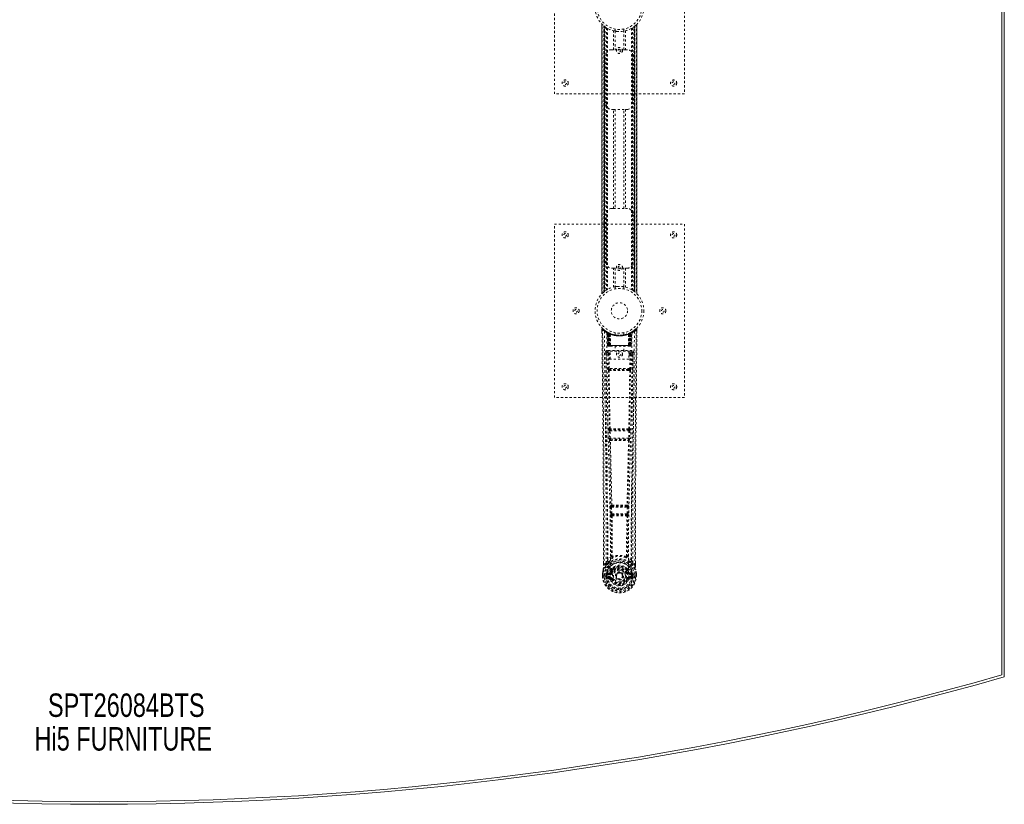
# Model space of a CAD drawing. Header units: inches. Extents: x 20.7 to 104.2, y 28.9 to 88.4.
# Tile 3 of 4: x 58.7 to 104.2, y 28.9 to 65. Entities that reach past the tile are written whole.
import ezdxf

# ---------------------------------------------------------------- set-up
doc = ezdxf.new("R2010")
doc.units = ezdxf.units.IN
doc.header["$MEASUREMENT"] = 0
doc.linetypes.add('SLD-Dashed', pattern=[0.075, 0.05, -0.025])
doc.linetypes.add('SLD-Solid', pattern=[0])
doc.layers.add('HI5-SYMBOLTEXT', color=5, linetype='SLD-Solid')
doc.styles.add('SLDTEXTSTYLE0', font='TXT', dxfattribs={"width": 0.75})

# ---------------------------------------------------------------- blocks, each defined once
blk = doc.blocks.new('SW_NOTE_0')
at = {"layer": 'HI5-SYMBOLTEXT', "color": 0, "char_height": 1.08, "attachment_point": 1, "style": 'SLDTEXTSTYLE0'}
for s, insert in [('SPT26084BTS', (0, 1.392)), ('Hi5 FURNITURE', (-0.617, -0.16))]:
    blk.add_mtext(s, dxfattribs=dict(at, insert=insert))

msp = doc.modelspace()

# ---------------------------------------------------------------- linework, layer by layer
at = {"color": 7, "linetype": 'SLD-Solid', "lineweight": 15}
for p, q in [((104.04, 82.413), (104.04, 34.841)), ((104.04, 34.841), (104.04, 82.413)), ((104.158, 82.502), (104.158, 34.752))]:
    msp.add_line(p, q, dxfattribs=at)
at = {"color": 7, "linetype": 'SLD-Dashed', "lineweight": 0}
for p, q in [((83.408, 61.627), (83.408, 69.627)), ((89.408, 69.627), (89.408, 61.627)), ((85.603, 64.842), (85.603, 52.412)), ((85.603, 52.413), (85.603, 64.841)), ((85.603, 64.84), (85.603, 52.413)), ((85.615, 52.425), (85.615, 64.829)), ((85.698, 64.754), (85.693, 64.758)), ((85.693, 52.495), (85.693, 64.758)), ((85.693, 64.758), (85.693, 52.495)), ((85.698, 64.754), (85.698, 52.499)), ((85.698, 64.754), (85.705, 64.749)), ((85.699, 64.753), (85.699, 52.5)), ((85.702, 52.503), (85.702, 64.751)), ((85.702, 64.751), (85.702, 52.503)), ((85.713, 52.512), (85.713, 64.742)), ((85.715, 64.741), (85.718, 64.739)), ((85.718, 52.515), (85.718, 64.739)), ((85.72, 64.737), (85.72, 52.517)), ((85.722, 64.735), (85.722, 52.518)), ((85.744, 64.719), (85.744, 52.535)), ((85.81, 64.674), (85.81, 52.58)), ((85.835, 64.659), (85.835, 52.595)), ((85.853, 64.648), (85.853, 52.605)), ((86.127, 63.662), (86.127, 64.538)), ((86.208, 64.616), (86.208, 64.519)), ((86.211, 64.519), (86.211, 63.662)), ((86.606, 63.662), (86.606, 64.519)), ((86.608, 64.519), (86.608, 64.616)), ((86.69, 64.538), (86.69, 63.662)), ((86.963, 64.648), (86.963, 52.605)), ((86.981, 64.659), (86.981, 52.595)), ((87.006, 64.674), (87.006, 52.58)), ((87.064, 52.541), (87.064, 64.713)), ((87.109, 64.747), (87.092, 64.733)), ((87.094, 52.518), (87.094, 64.735)), ((87.097, 52.517), (87.097, 64.737)), ((87.098, 64.739), (87.1, 64.74)), ((87.098, 64.739), (87.098, 52.515)), ((87.1, 64.739), (87.1, 52.514)), ((87.109, 52.507), (87.109, 64.747)), ((87.114, 64.751), (87.114, 52.503)), ((87.114, 52.503), (87.114, 64.751)), ((87.123, 64.758), (87.118, 64.754)), ((87.118, 52.499), (87.118, 64.754)), ((87.123, 64.758), (87.123, 52.495)), ((87.123, 52.495), (87.123, 64.758)), ((87.201, 64.829), (87.201, 52.425)), ((87.213, 52.411), (87.213, 64.842)), ((87.213, 64.841), (87.213, 52.413)), ((87.213, 52.413), (87.213, 64.84)), ((86.043, 63.662), (86.127, 63.662)), ((86.69, 63.662), (86.127, 63.662)), ((86.69, 63.662), (86.773, 63.662)), ((85.793, 61.162), (85.793, 63.412)), ((87.023, 63.412), (87.023, 61.162)), ((89.408, 61.627), (83.408, 61.627)), ((86.127, 60.912), (86.043, 60.912)), ((86.127, 56.342), (86.127, 60.912)), ((86.127, 60.912), (86.69, 60.912)), ((86.211, 60.912), (86.211, 56.342)), ((86.606, 56.342), (86.606, 60.912)), ((86.69, 60.912), (86.69, 56.342)), ((86.773, 60.912), (86.69, 60.912)), ((86.043, 56.342), (86.127, 56.342)), ((86.127, 56.342), (86.69, 56.342)), ((86.69, 56.342), (86.773, 56.342)), ((85.793, 53.842), (85.793, 56.092)), ((87.023, 56.092), (87.023, 53.842)), ((83.408, 55.627), (89.408, 55.627)), ((83.408, 47.627), (83.408, 55.627)), ((89.408, 55.627), (89.408, 47.627)), ((86.127, 53.592), (86.043, 53.592)), ((86.127, 52.716), (86.127, 53.592)), ((86.127, 53.592), (86.69, 53.592)), ((86.211, 53.592), (86.211, 52.734)), ((86.606, 52.734), (86.606, 53.592)), ((86.69, 53.592), (86.69, 52.716)), ((86.773, 53.592), (86.69, 53.592)), ((86.208, 52.734), (86.208, 52.638)), ((86.608, 52.638), (86.608, 52.734)), ((85.693, 52.495), (85.698, 52.499)), ((85.698, 52.499), (85.704, 52.504)), ((85.718, 52.515), (85.716, 52.514)), ((87.101, 52.513), (87.098, 52.515)), ((87.118, 52.499), (87.111, 52.505)), ((85.601, 50.768), (85.602, 50.684)), ((85.839, 50.653), (85.826, 50.661)), ((85.854, 50.628), (85.841, 50.637)), ((85.862, 50.031), (85.841, 50.637)), ((85.875, 50.031), (85.854, 50.628)), ((85.924, 50.609), (85.858, 50.643)), ((85.873, 50.621), (85.896, 50.027)), ((85.941, 50.582), (85.873, 50.618)), ((85.893, 50.031), (85.873, 50.618)), ((85.9, 50.588), (85.913, 50.614)), ((85.9, 50.588), (85.901, 50.031)), ((85.906, 50.585), (85.9, 50.588)), ((85.906, 50.585), (85.918, 50.611)), ((85.906, 50.031), (85.906, 50.585)), ((85.913, 50.614), (85.918, 50.611)), ((85.914, 50.581), (85.926, 50.608)), ((85.914, 50.031), (85.914, 50.581)), ((85.918, 50.579), (85.93, 50.606)), ((85.918, 50.579), (85.918, 50.031)), ((85.925, 50.608), (85.924, 50.609)), ((85.93, 50.606), (85.926, 50.608)), ((85.932, 50.573), (85.944, 50.599)), ((85.932, 50.573), (85.933, 50.031)), ((85.936, 50.571), (85.948, 50.598)), ((85.936, 50.031), (85.936, 50.571)), ((85.941, 50.582), (85.942, 50.582)), ((85.96, 50.031), (85.941, 50.582)), ((85.942, 50.582), (85.962, 50.031)), ((85.944, 50.599), (85.948, 50.598)), ((85.987, 50.553), (85.985, 50.554)), ((85.99, 50.029), (85.985, 50.554)), ((85.987, 50.553), (85.992, 50.031)), ((85.991, 50.579), (85.988, 50.58)), ((86.208, 50.616), (86.208, 50.519)), ((86.608, 50.519), (86.608, 50.616)), ((86.824, 50.031), (86.829, 50.553)), ((86.828, 50.581), (86.825, 50.579)), ((86.831, 50.554), (86.826, 50.029)), ((86.831, 50.554), (86.829, 50.553)), ((86.855, 50.031), (86.874, 50.582)), ((86.875, 50.582), (86.856, 50.031)), ((86.868, 50.598), (86.88, 50.571)), ((86.872, 50.599), (86.898, 50.612)), ((86.872, 50.599), (86.884, 50.573)), ((86.874, 50.582), (86.875, 50.582)), ((86.943, 50.618), (86.875, 50.582)), ((86.88, 50.571), (86.88, 50.031)), ((86.883, 50.031), (86.884, 50.573)), ((86.89, 50.608), (86.886, 50.606)), ((86.886, 50.606), (86.898, 50.579)), ((86.89, 50.608), (86.902, 50.581)), ((86.892, 50.609), (86.891, 50.608)), ((86.958, 50.643), (86.892, 50.609)), ((86.898, 50.611), (86.903, 50.614)), ((86.898, 50.611), (86.911, 50.585)), ((86.898, 50.031), (86.898, 50.579)), ((86.902, 50.581), (86.902, 50.031)), ((86.903, 50.614), (86.912, 50.618)), ((86.903, 50.614), (86.916, 50.588)), ((86.916, 50.588), (86.911, 50.585)), ((86.911, 50.585), (86.911, 50.031)), ((86.916, 50.031), (86.916, 50.588)), ((86.92, 50.027), (86.943, 50.621)), ((86.923, 50.031), (86.943, 50.618)), ((86.936, 50.612), (86.931, 50.613)), ((86.941, 50.031), (86.962, 50.628)), ((86.954, 50.031), (86.976, 50.637)), ((86.976, 50.637), (86.962, 50.628)), ((86.99, 50.661), (86.977, 50.653)), ((87.054, 50.703), (86.994, 50.666)), ((87.165, 50.791), (87.063, 50.71)), ((87.215, 50.768), (87.185, 50.769)), ((87.214, 50.683), (87.215, 50.768)), ((85.862, 50.031), (85.875, 50.031)), ((85.901, 50.031), (85.862, 50.031)), ((85.875, 50.031), (85.914, 50.031)), ((85.888, 50.003), (85.892, 50.002)), ((85.893, 50.031), (85.96, 50.031)), ((85.894, 50.002), (85.893, 50.002)), ((85.901, 50.002), (85.906, 50.002)), ((85.905, 50.002), (85.915, 50.002)), ((86.911, 50.031), (85.906, 50.031)), ((85.915, 50.002), (85.919, 50.002)), ((85.918, 50.031), (86.898, 50.031)), ((85.923, 50.002), (85.99, 50.002)), ((85.933, 50.031), (85.936, 50.031)), ((86.88, 50.031), (85.936, 50.031)), ((85.962, 50.031), (85.96, 50.031)), ((85.99, 50.029), (85.992, 50.031)), ((85.992, 50.031), (86.824, 50.031)), ((85.992, 50.002), (86.824, 50.002)), ((86.213, 50.002), (86.213, 49.769)), ((86.603, 49.769), (86.603, 50.002)), ((86.824, 50.031), (86.826, 50.029)), ((86.826, 50.002), (86.893, 50.002)), ((86.856, 50.031), (86.855, 50.031)), ((86.856, 50.031), (86.923, 50.031)), ((86.88, 50.031), (86.883, 50.031)), ((86.897, 50.002), (86.901, 50.002)), ((86.901, 50.002), (86.911, 50.002)), ((86.902, 50.031), (86.941, 50.031)), ((86.91, 50.002), (86.915, 50.002)), ((86.915, 50.002), (86.915, 50.004)), ((86.954, 50.031), (86.916, 50.031)), ((86.923, 50.002), (86.922, 50.002)), ((86.924, 50.002), (86.928, 50.002)), ((86.941, 50.031), (86.954, 50.031)), ((85.795, 49.705), (85.791, 49.687)), ((85.792, 49.695), (85.792, 49.685)), ((85.792, 49.685), (85.792, 49.683)), ((85.792, 49.684), (85.799, 48.87)), ((85.836, 49.793), (85.836, 49.733)), ((86.98, 49.793), (85.836, 49.793)), ((85.836, 49.733), (85.984, 49.733)), ((85.884, 49.63), (85.891, 48.97)), ((85.884, 49.63), (85.929, 49.63)), ((85.929, 49.675), (85.929, 49.63)), ((85.984, 49.675), (85.929, 49.675)), ((85.936, 48.97), (85.929, 49.63)), ((85.984, 49.63), (85.929, 49.63)), ((85.984, 49.403), (85.984, 49.769)), ((85.984, 49.769), (86.845, 49.769)), ((86.845, 49.769), (86.845, 49.403)), ((86.845, 49.733), (86.98, 49.733)), ((86.845, 49.675), (86.888, 49.675)), ((86.845, 49.63), (86.888, 49.63)), ((86.888, 49.63), (86.881, 48.97)), ((86.888, 49.675), (86.888, 49.63)), ((86.932, 49.63), (86.925, 48.97)), ((86.98, 49.733), (86.98, 49.793)), ((87.017, 48.87), (87.024, 49.684)), ((87.025, 49.687), (87.021, 49.705)), ((87.024, 49.685), (87.024, 49.695)), ((87.024, 49.683), (87.024, 49.685)), ((86.845, 49.403), (85.984, 49.403)), ((85.933, 48.88), (85.982, 48.879)), ((86.881, 48.97), (85.936, 48.97)), ((85.992, 48.926), (85.945, 48.926)), ((86.824, 48.926), (85.992, 48.926)), ((86.872, 48.926), (86.824, 48.926)), ((86.834, 48.879), (86.883, 48.88)), ((89.408, 47.627), (83.408, 47.627)), ((85.928, 46.099), (85.939, 45.746)), ((85.941, 46.191), (85.935, 46.189)), ((85.973, 46.1), (86.843, 46.1)), ((85.984, 45.748), (85.973, 46.1)), ((85.98, 46.145), (85.986, 46.148)), ((86.836, 46.145), (85.98, 46.145)), ((86.83, 46.148), (86.836, 46.145)), ((86.843, 46.1), (86.833, 45.748)), ((86.881, 46.189), (86.875, 46.191)), ((86.888, 46.099), (86.877, 45.746)), ((85.952, 45.656), (85.953, 45.656)), ((86.833, 45.748), (85.984, 45.748)), ((85.997, 45.702), (85.997, 45.703)), ((85.997, 45.703), (86.819, 45.703)), ((86.819, 45.703), (86.819, 45.702)), ((86.863, 45.656), (86.864, 45.656)), ((85.998, 42.577), (86.01, 42.268)), ((86.02, 42.67), (86.008, 42.666)), ((86.01, 42.268), (86.012, 42.234)), ((86.042, 42.578), (86.774, 42.578)), ((86.054, 42.269), (86.042, 42.578)), ((86.052, 42.623), (86.065, 42.627)), ((86.764, 42.623), (86.052, 42.623)), ((86.762, 42.269), (86.054, 42.269)), ((86.751, 42.627), (86.764, 42.623)), ((86.774, 42.578), (86.762, 42.269)), ((86.796, 42.67), (86.808, 42.666)), ((86.807, 42.268), (86.804, 42.234)), ((86.819, 42.577), (86.807, 42.268)), ((86.028, 42.178), (86.029, 42.177)), ((86.073, 42.224), (86.072, 42.225)), ((86.072, 42.225), (86.744, 42.225)), ((86.744, 42.225), (86.743, 42.224)), ((86.787, 42.177), (86.788, 42.178)), ((85.671, 39.895), (85.671, 39.984)), ((85.673, 39.985), (85.673, 39.896)), ((85.797, 40.012), (85.701, 39.896)), ((85.797, 40.012), (85.857, 40.124)), ((86.96, 40.124), (87.019, 40.012)), ((87.115, 39.896), (87.019, 40.012)), ((87.144, 39.896), (87.143, 39.997)), ((87.145, 39.895), (87.145, 39.997)), ((85.628, 39.396), (85.629, 39.513)), ((85.629, 39.517), (85.629, 39.513)), ((85.63, 39.513), (85.63, 39.395)), ((85.659, 39.513), (85.658, 39.397)), ((85.824, 39.516), (85.821, 39.512)), ((85.824, 39.516), (85.835, 39.527)), ((85.95, 39.548), (85.835, 39.527)), ((85.835, 39.527), (85.835, 39.527)), ((85.835, 39.527), (85.835, 39.527)), ((85.85, 39.494), (85.979, 39.519)), ((85.979, 39.519), (85.979, 39.494)), ((86.027, 39.548), (86.034, 39.56)), ((86.034, 39.56), (86.061, 39.548)), ((86.037, 39.708), (86.036, 39.686)), ((86.044, 39.736), (86.055, 39.754)), ((86.06, 39.703), (86.06, 39.681)), ((86.755, 39.548), (86.782, 39.56)), ((86.756, 39.681), (86.756, 39.703)), ((86.761, 39.754), (86.773, 39.736)), ((86.779, 39.708), (86.78, 39.686)), ((86.782, 39.56), (86.789, 39.548)), ((86.837, 39.519), (86.966, 39.494)), ((86.837, 39.519), (86.837, 39.494)), ((86.981, 39.527), (86.866, 39.548)), ((86.981, 39.527), (86.992, 39.516)), ((86.995, 39.512), (86.992, 39.516)), ((87.158, 39.397), (87.158, 39.513)), ((87.187, 39.395), (87.186, 39.513)), ((87.187, 39.513), (87.187, 39.517)), ((87.188, 39.396), (87.187, 39.513)), ((85.628, 39.396), (85.632, 39.396)), ((85.632, 39.396), (85.686, 39.396)), ((85.686, 39.396), (85.709, 39.396)), ((85.709, 39.396), (85.714, 39.396)), ((85.714, 39.396), (85.865, 39.396)), ((85.78, 39.469), (85.78, 39.47)), ((85.78, 39.397), (85.78, 39.469)), ((85.78, 39.397), (85.78, 39.397)), ((85.809, 39.468), (85.809, 39.397)), ((85.815, 39.397), (85.809, 39.397)), ((85.81, 39.469), (85.815, 39.488)), ((85.815, 39.488), (85.815, 39.475)), ((85.815, 39.475), (85.815, 39.397)), ((85.833, 39.276), (85.951, 39.252)), ((85.85, 39.494), (85.85, 39.464)), ((85.979, 39.494), (85.85, 39.494)), ((85.979, 39.464), (85.85, 39.464)), ((85.863, 39.342), (85.863, 39.312)), ((85.863, 39.342), (85.979, 39.342)), ((85.979, 39.291), (85.863, 39.312)), ((85.863, 39.312), (85.979, 39.312)), ((85.865, 39.396), (85.865, 39.396)), ((85.979, 39.464), (85.979, 39.494)), ((85.979, 39.342), (85.979, 39.312)), ((85.979, 39.291), (85.979, 39.312)), ((86.039, 39.248), (86.035, 39.256)), ((86.061, 39.257), (86.039, 39.248)), ((86.252, 39.403), (86.252, 39.418)), ((86.252, 39.394), (86.252, 39.403)), ((86.777, 39.248), (86.755, 39.257)), ((86.781, 39.256), (86.777, 39.248)), ((86.832, 39.225), (86.777, 39.248)), ((86.966, 39.494), (86.837, 39.494)), ((86.837, 39.464), (86.837, 39.494)), ((86.966, 39.464), (86.837, 39.464)), ((86.837, 39.342), (86.837, 39.312)), ((86.837, 39.342), (86.953, 39.342)), ((86.953, 39.312), (86.837, 39.291)), ((86.837, 39.291), (86.837, 39.312)), ((86.837, 39.312), (86.953, 39.312)), ((86.865, 39.252), (86.984, 39.276)), ((86.951, 39.396), (87.102, 39.396)), ((86.953, 39.312), (86.953, 39.342)), ((86.966, 39.464), (86.966, 39.494)), ((87.001, 39.488), (87.001, 39.475)), ((87.006, 39.469), (87.001, 39.488)), ((87.001, 39.475), (87.001, 39.397)), ((87.001, 39.397), (87.007, 39.397)), ((87.036, 39.47), (87.007, 39.468)), ((87.007, 39.397), (87.007, 39.468)), ((87.036, 39.47), (87.036, 39.469)), ((87.036, 39.469), (87.037, 39.397)), ((87.102, 39.396), (87.108, 39.396)), ((87.108, 39.396), (87.131, 39.396)), ((87.131, 39.396), (87.184, 39.396)), ((87.184, 39.396), (87.188, 39.396))]:
    msp.add_line(p, q, dxfattribs=at)
at = {"color": 7, "linetype": 'SLD-Dashed', "lineweight": 0, "flags": 128}
for points in [[(85.713, 64.742), (85.703, 64.751), (85.697, 64.755)], [(86.606, 64.519), (86.595, 64.517), (86.586, 64.516)], [(87.104, 64.743), (87.102, 64.742), (87.1, 64.739)], [(87.096, 52.517), (87.106, 52.509), (87.109, 52.507)], [(85.601, 50.768), (85.602, 50.768), (85.604, 50.768), (85.61, 50.769), (85.62, 50.769), (85.625, 50.768), (85.631, 50.769)], [(85.671, 39.984), (85.669, 42.613), (85.651, 45.331), (85.627, 48.049), (85.601, 50.768)], [(85.65, 50.788), (85.643, 50.792), (85.635, 50.795), (85.626, 50.795), (85.618, 50.794), (85.612, 50.79), (85.606, 50.785), (85.603, 50.778), (85.602, 50.771)], [(85.631, 50.769), (85.639, 50.777), (85.646, 50.784), (85.65, 50.789), (85.651, 50.791)], [(85.701, 39.896), (85.702, 40.635), (85.702, 41.415), (85.7, 42.238), (85.696, 43.103), (85.692, 43.9), (85.686, 44.73), (85.685, 44.92), (85.683, 45.113), (85.682, 45.307), (85.681, 45.44), (85.68, 45.57), (85.678, 45.705), (85.677, 45.847), (85.673, 46.3), (85.669, 46.805), (85.663, 47.36), (85.66, 47.711), (85.656, 48.084), (85.653, 48.486), (85.649, 48.862), (85.644, 49.353), (85.64, 49.789), (85.637, 50.17), (85.634, 50.497), (85.631, 50.769)], [(85.72, 50.675), (85.726, 49.084), (85.744, 47.495), (85.774, 45.908), (85.812, 44.326), (85.842, 43.086), (85.865, 41.85), (85.875, 40.62), (85.865, 39.396)], [(85.829, 50.619), (85.835, 49.033), (85.856, 47.448), (85.889, 45.866), (85.929, 44.287), (85.961, 43.05), (85.985, 41.816), (85.995, 40.588), (85.982, 39.366)], [(85.834, 50.654), (85.841, 50.643), (85.845, 50.629)], [(85.841, 50.642), (85.842, 50.637), (85.842, 50.635)], [(85.872, 50.625), (85.873, 50.619), (85.873, 50.618)], [(85.874, 50.634), (85.88, 50.63), (85.913, 50.614)], [(86.987, 50.619), (86.981, 49.033), (86.96, 47.448), (86.927, 45.866), (86.887, 44.287), (86.855, 43.05), (86.831, 41.816), (86.822, 40.588), (86.834, 39.366)], [(87.096, 50.675), (87.091, 49.084), (87.072, 47.495), (87.042, 45.908), (87.004, 44.326), (86.974, 43.086), (86.951, 41.85), (86.941, 40.62), (86.951, 39.396)], [(87.115, 39.896), (87.114, 40.71), (87.114, 41.559), (87.117, 42.443), (87.12, 43.245), (87.123, 43.763), (87.127, 44.305), (87.131, 44.871), (87.136, 45.434), (87.14, 45.922), (87.145, 46.569), (87.152, 47.257), (87.159, 47.987), (87.165, 48.663), (87.185, 50.769)], [(87.145, 39.997), (87.147, 42.613), (87.165, 45.329), (87.189, 48.051), (87.215, 50.768)], [(87.212, 50.768), (87.21, 50.776), (87.207, 50.784), (87.201, 50.79), (87.195, 50.795), (87.188, 50.798), (87.181, 50.798), (87.173, 50.796), (87.167, 50.792)], [(85.933, 50.031), (85.925, 50.031), (85.917, 50.031), (85.91, 50.031), (85.904, 50.031), (85.899, 50.031), (85.896, 50.031), (85.894, 50.031), (85.893, 50.031)], [(85.893, 50.031), (85.894, 50.024), (85.895, 50.022)], [(85.907, 50.002), (85.907, 50.002), (85.908, 50.002), (85.911, 50.003), (85.915, 50.004)], [(85.922, 50.002), (85.924, 50.002), (85.925, 50.002)], [(85.962, 50.031), (85.965, 50.021), (85.972, 50.012)], [(85.99, 50.029), (85.975, 50.015), (85.972, 50.012)], [(86.826, 50.029), (86.841, 50.015), (86.844, 50.012)], [(86.844, 50.012), (86.851, 50.021), (86.855, 50.031)], [(86.923, 50.031), (86.922, 50.031), (86.921, 50.031), (86.917, 50.031), (86.912, 50.031), (86.906, 50.031), (86.899, 50.031), (86.891, 50.031), (86.883, 50.031)], [(86.902, 50.004), (86.906, 50.003), (86.908, 50.002), (86.909, 50.002), (86.909, 50.002)], [(85.731, 49.687), (85.735, 49.311), (85.739, 48.882), (85.744, 48.412), (85.748, 47.987), (85.75, 47.765), (85.752, 47.542), (85.754, 47.32), (85.757, 47.067), (85.759, 46.812), (85.761, 46.565), (85.766, 46.061), (85.77, 45.593), (85.774, 45.161), (85.778, 44.739), (85.781, 44.249), (85.787, 43.408), (85.792, 42.56), (85.796, 41.682), (85.797, 40.828), (85.797, 40.012)], [(85.791, 49.687), (85.815, 49.659), (85.884, 49.63)], [(85.791, 49.687), (85.822, 46.499), (85.848, 43.311), (85.857, 40.124)], [(85.929, 49.675), (85.86, 49.704), (85.836, 49.733)], [(86.98, 49.733), (86.957, 49.704), (86.888, 49.675)], [(86.932, 49.63), (86.928, 49.63), (86.918, 49.63), (86.904, 49.63), (86.888, 49.63)], [(86.932, 49.63), (87.001, 49.659), (87.022, 49.684)], [(86.96, 40.124), (86.968, 43.311), (86.994, 46.499), (87.025, 49.687)], [(87.019, 40.012), (87.019, 40.752), (87.02, 41.524), (87.023, 42.327), (87.027, 43.093), (87.032, 43.868), (87.038, 44.644), (87.044, 45.4), (87.051, 46.126), (87.057, 46.801), (87.064, 47.558), (87.071, 48.267), (87.078, 48.965), (87.085, 49.687)], [(85.936, 48.97), (85.92, 48.97), (85.906, 48.97), (85.895, 48.97), (85.891, 48.97)], [(85.9, 48.882), (85.917, 47.536), (85.941, 46.191)], [(85.975, 46.189), (85.95, 47.534), (85.933, 48.88)], [(86.834, 48.879), (86.623, 48.879), (86.408, 48.879), (86.194, 48.879), (85.982, 48.879)], [(86.824, 48.926), (86.62, 48.926), (86.414, 48.926), (86.202, 48.926), (85.992, 48.926)], [(86.883, 48.88), (86.866, 47.534), (86.841, 46.189)], [(86.872, 48.926), (86.888, 48.922), (86.899, 48.915)], [(86.916, 48.882), (86.899, 47.536), (86.875, 46.191)], [(86.925, 48.97), (86.921, 48.97), (86.911, 48.97), (86.896, 48.97), (86.881, 48.97)], [(85.973, 46.1), (85.965, 46.1), (85.957, 46.1), (85.949, 46.099), (85.943, 46.099), (85.937, 46.099), (85.933, 46.099), (85.93, 46.099), (85.928, 46.099)], [(86.888, 46.099), (86.886, 46.099), (86.883, 46.099), (86.879, 46.099), (86.873, 46.099), (86.867, 46.099), (86.859, 46.1), (86.852, 46.1), (86.843, 46.1)], [(85.984, 45.748), (85.975, 45.747), (85.968, 45.747), (85.96, 45.747), (85.954, 45.747), (85.948, 45.746), (85.944, 45.746), (85.941, 45.746), (85.939, 45.746)], [(85.939, 45.746), (85.941, 45.713), (85.941, 45.711)], [(85.953, 45.656), (85.988, 44.161), (86.02, 42.67)], [(86.056, 42.666), (86.023, 44.157), (85.987, 45.653)], [(86.829, 45.653), (86.793, 44.157), (86.76, 42.666)], [(86.863, 45.656), (86.828, 44.161), (86.796, 42.67)], [(86.877, 45.746), (86.876, 45.746), (86.872, 45.746), (86.868, 45.746), (86.862, 45.747), (86.856, 45.747), (86.849, 45.747), (86.841, 45.747), (86.833, 45.748)], [(86.859, 45.676), (86.86, 45.674), (86.863, 45.656)], [(86.877, 45.746), (86.875, 45.713), (86.875, 45.711)], [(86.042, 42.578), (86.034, 42.578), (86.026, 42.578), (86.019, 42.577), (86.013, 42.577), (86.007, 42.577), (86.003, 42.577), (85.999, 42.577), (85.998, 42.577)], [(86.054, 42.269), (86.046, 42.269), (86.038, 42.269), (86.031, 42.269), (86.025, 42.268), (86.019, 42.268), (86.015, 42.268), (86.012, 42.268), (86.01, 42.268)], [(86.042, 42.578), (86.042, 42.587), (86.042, 42.595), (86.044, 42.609), (86.047, 42.619), (86.052, 42.623)], [(86.762, 42.269), (86.761, 42.261), (86.76, 42.252), (86.755, 42.238), (86.75, 42.228), (86.747, 42.226), (86.745, 42.225), (86.744, 42.225)], [(86.807, 42.268), (86.802, 42.268), (86.791, 42.268), (86.777, 42.269), (86.762, 42.269)], [(86.764, 42.623), (86.769, 42.619), (86.773, 42.609), (86.774, 42.595), (86.775, 42.587), (86.774, 42.578)], [(86.819, 42.577), (86.817, 42.577), (86.813, 42.577), (86.809, 42.577), (86.803, 42.577), (86.797, 42.577), (86.79, 42.578), (86.782, 42.578), (86.774, 42.578)], [(86.029, 42.177), (86.04, 41.246), (86.04, 40.317)], [(86.065, 42.172), (86.075, 41.24), (86.076, 40.31)], [(86.74, 40.31), (86.741, 41.24), (86.751, 42.172)], [(86.787, 42.177), (86.777, 41.246), (86.776, 40.317)], [(85.839, 39.972), (85.739, 39.848), (85.659, 39.694)], [(86.038, 40.308), (85.941, 40.222), (85.857, 40.124)], [(85.95, 40.075), (85.944, 40.069), (85.935, 40.06)], [(86.038, 40.308), (86.04, 40.298), (86.045, 40.289), (86.051, 40.283), (86.059, 40.28), (86.067, 40.28), (86.074, 40.283), (86.081, 40.29), (86.086, 40.299)], [(86.076, 40.31), (86.076, 40.308), (86.077, 40.306), (86.08, 40.303), (86.086, 40.299)], [(86.73, 40.299), (86.737, 40.303), (86.739, 40.306), (86.74, 40.308), (86.74, 40.31)], [(86.73, 40.299), (86.735, 40.29), (86.742, 40.283), (86.75, 40.28), (86.758, 40.28), (86.765, 40.283), (86.771, 40.289), (86.776, 40.298), (86.778, 40.308)], [(86.96, 40.124), (86.875, 40.222), (86.778, 40.308)], [(86.881, 40.06), (86.872, 40.069), (86.867, 40.075)], [(86.977, 39.972), (87.077, 39.848), (87.157, 39.694)], [(85.659, 39.694), (85.643, 39.615), (85.629, 39.517)], [(85.629, 39.513), (85.642, 39.608), (85.658, 39.683)], [(85.629, 39.517), (85.63, 39.517), (85.632, 39.516), (85.635, 39.516), (85.638, 39.515), (85.643, 39.515), (85.648, 39.514), (85.653, 39.513), (85.659, 39.513)], [(85.629, 39.513), (85.629, 39.513), (85.63, 39.513), (85.632, 39.513), (85.636, 39.513), (85.64, 39.513), (85.646, 39.513), (85.652, 39.513), (85.659, 39.513)], [(85.659, 39.694), (85.658, 39.688), (85.658, 39.683)], [(85.701, 39.896), (85.695, 39.896), (85.689, 39.896), (85.683, 39.896), (85.678, 39.896), (85.674, 39.896), (85.672, 39.896), (85.671, 39.895), (85.671, 39.895)], [(85.977, 39.571), (85.964, 39.553), (85.95, 39.548)], [(86.036, 39.686), (86.006, 39.635), (85.977, 39.571)], [(86.181, 39.839), (86.13, 39.813), (86.055, 39.754)], [(86.089, 39.537), (86.084, 39.539), (86.079, 39.541), (86.074, 39.543), (86.07, 39.545), (86.066, 39.546), (86.064, 39.547), (86.062, 39.548), (86.061, 39.548)], [(86.761, 39.754), (86.686, 39.813), (86.635, 39.839)], [(86.782, 39.56), (86.756, 39.62), (86.727, 39.668)], [(86.727, 39.537), (86.732, 39.539), (86.737, 39.541), (86.742, 39.543), (86.746, 39.545), (86.75, 39.546), (86.752, 39.547), (86.754, 39.548), (86.755, 39.548)], [(86.78, 39.686), (86.811, 39.635), (86.839, 39.571)], [(86.839, 39.571), (86.852, 39.553), (86.866, 39.548)], [(87.145, 39.895), (87.145, 39.895), (87.144, 39.896), (87.142, 39.896), (87.138, 39.896), (87.133, 39.896), (87.127, 39.896), (87.121, 39.896), (87.115, 39.896)], [(87.159, 39.683), (87.158, 39.688), (87.157, 39.694)], [(87.187, 39.517), (87.175, 39.605), (87.157, 39.694)], [(87.187, 39.517), (87.186, 39.517), (87.184, 39.516), (87.181, 39.516), (87.178, 39.515), (87.173, 39.515), (87.168, 39.514), (87.163, 39.513), (87.158, 39.513)], [(87.158, 39.513), (87.164, 39.513), (87.17, 39.513), (87.176, 39.513), (87.18, 39.513), (87.184, 39.513), (87.186, 39.513), (87.188, 39.513), (87.187, 39.513)], [(87.187, 39.513), (87.174, 39.608), (87.159, 39.683)], [(85.658, 39.397), (85.652, 39.397), (85.646, 39.397), (85.64, 39.396), (85.635, 39.396), (85.632, 39.396), (85.629, 39.396), (85.628, 39.396), (85.628, 39.396)], [(85.78, 39.47), (85.79, 39.469), (85.799, 39.469), (85.806, 39.468), (85.809, 39.468)], [(85.809, 39.397), (85.806, 39.397), (85.799, 39.397), (85.79, 39.397), (85.78, 39.397)], [(85.809, 39.468), (85.81, 39.468), (85.81, 39.469)], [(85.85, 39.464), (85.831, 39.467), (85.815, 39.475)], [(85.82, 39.324), (85.84, 39.337), (85.863, 39.342)], [(86.834, 39.366), (86.828, 39.288), (86.806, 39.213), (86.766, 39.143), (86.713, 39.082), (86.647, 39.033), (86.572, 38.996), (86.492, 38.974), (86.408, 38.966), (86.324, 38.974), (86.244, 38.996), (86.169, 39.033), (86.104, 39.082), (86.05, 39.143), (86.011, 39.213), (85.988, 39.288), (85.982, 39.366)], [(86.089, 39.269), (86.084, 39.267), (86.079, 39.265), (86.074, 39.263), (86.07, 39.261), (86.066, 39.259), (86.064, 39.258), (86.062, 39.258), (86.061, 39.257)], [(86.727, 39.269), (86.732, 39.267), (86.737, 39.265), (86.742, 39.263), (86.746, 39.261), (86.75, 39.259), (86.752, 39.258), (86.754, 39.258), (86.755, 39.257)], [(86.953, 39.342), (86.977, 39.337), (86.996, 39.324)], [(87.001, 39.475), (86.985, 39.467), (86.966, 39.464)], [(87.006, 39.469), (87.007, 39.468), (87.007, 39.468)], [(87.188, 39.396), (87.188, 39.396), (87.187, 39.396), (87.184, 39.396), (87.181, 39.396), (87.176, 39.396), (87.171, 39.397), (87.164, 39.397), (87.158, 39.397)]]:
    msp.add_lwpolyline(points, dxfattribs=at)
at = {"color": 7, "linetype": 'SLD-Dashed', "lineweight": 0}
for centre, radius in [((86.408, 65.627), 1.125), ((86.408, 65.627), 1.03), ((86.408, 63.627), 0.14), ((86.408, 63.627), 0.0625), ((83.908, 62.127), 0.141), ((88.908, 62.127), 0.141), ((83.908, 62.127), 0.0625), ((88.908, 62.127), 0.0625), ((83.908, 55.127), 0.141), ((83.908, 55.127), 0.0625), ((88.908, 55.127), 0.141), ((88.908, 55.127), 0.0625), ((86.408, 53.627), 0.14), ((86.408, 53.627), 0.0625), ((86.408, 51.627), 1.125), ((86.408, 51.627), 1.03), ((86.408, 51.627), 0.376), ((84.408, 51.627), 0.141), ((84.408, 51.627), 0.0625), ((88.408, 51.627), 0.141), ((88.408, 51.627), 0.0625), ((86.408, 49.627), 0.14), ((86.408, 49.627), 0.0625), ((83.908, 48.127), 0.141), ((83.908, 48.127), 0.0625), ((88.908, 48.127), 0.141), ((88.908, 48.127), 0.0625), ((86.408, 39.403), 0.7), ((86.408, 39.403), 0.69), ((86.408, 39.403), 0.623), ((86.408, 39.403), 0.32), ((86.408, 39.403), 0.275), ((86.408, 39.403), 0.188), ((86.408, 39.403), 0.157), ((86.408, 39.403), 0.142), ((86.408, 39.403), 0.139), ((86.408, 39.403), 0.138)]:
    msp.add_circle(centre, radius, dxfattribs=at)
for centre, radius, start, end in [((86.309, 65.528), 0.985, 224.2405, 225.2362), ((86.373, 65.582), 1.068, 231.0729, 232.4386), ((86.385, 65.596), 1.087, 232.185, 233.8376), ((86.408, 65.626), 1.124, 232.2618, 239.3849), ((86.389, 65.488), 0.985, 259.5358, 266.6386), ((86.407, 65.629), 1.127, 305.6728, 307.9211), ((86.438, 65.589), 1.077, 307.5675, 308.921), ((86.43, 65.602), 1.091, 307.6136, 315.7635), ((86.438, 65.59), 1.078, 308.7446, 309.4799), ((86.663, 65.311), 0.719, 308.6454, 309.26), ((86.043, 63.412), 0.25, 90, 180), ((86.773, 63.412), 0.25, 0, 90), ((86.043, 61.162), 0.25, 180, 270), ((86.773, 61.162), 0.25, 270, 0), ((86.043, 56.092), 0.25, 90, 180), ((86.773, 56.092), 0.25, 0, 90), ((86.043, 53.842), 0.25, 180, 270), ((86.773, 53.842), 0.25, 270, 0), ((86.384, 51.797), 0.953, 94.5554, 100.4753), ((86.427, 51.765), 0.986, 79.5405, 86.6338), ((86.386, 51.652), 1.092, 127.614, 135.7629), ((86.168, 51.924), 0.743, 128.6647, 129.2592), ((86.391, 51.648), 1.098, 127.5798, 128.9077), ((86.408, 51.627), 1.125, 52.2641, 59.3824), ((86.404, 51.621), 1.132, 52.083, 54.3219), ((86.444, 51.672), 1.068, 51.0734, 52.4391), ((86.521, 51.739), 0.966, 44.2368, 45.2524), ((85.631, 50.769), 0.03, 47.848, 180.5292), ((86.402, 51.661), 1.2, 228.1041, 235.3369), ((86.408, 51.627), 1.158, 227.8714, 312.1369), ((86.404, 51.621), 1.12, 227.8958, 235.3632), ((85.75, 50.675), 0.03, 55.9267, 179.7348), ((86.394, 51.862), 1.365, 240.418, 245.5475), ((86.408, 51.627), 1.127, 235.3416, 240.474), ((85.811, 50.635), 0.03, 1.9905, 58.912), ((86.376, 51.573), 1.065, 238.8982, 239.8297), ((85.791, 50.6), 0.0707, 31.4525, 58.8933), ((85.87, 50.607), 0.0429, 114.1768, 162.9835), ((86.408, 51.659), 1.19, 240.8801, 299.1199), ((85.824, 50.627), 0.0299, 1.9031, 59.6981), ((86.323, 51.478), 0.956, 239.6161, 242.5278), ((86.419, 51.649), 1.154, 239.9253, 243.9574), ((86.398, 51.261), 0.837, 228.2592, 233.5251), ((86.408, 51.627), 1.127, 240.4733, 299.5267), ((86.385, 51.241), 0.81, 229.0919, 234.4547), ((85.843, 50.617), 0.03, 16.8599, 61.2493), ((85.843, 50.617), 0.0299, 1.8058, 60.7498), ((86.408, 51.627), 1.127, 240.7811, 245.7098), ((86.396, 51.25), 0.821, 230.3925, 235.5903), ((86.408, 51.626), 1.155, 244.2143, 295.7857), ((86.408, 51.626), 1.155, 244.9105, 295.0895), ((85.911, 50.582), 0.0297, 1.4827, 64.4695), ((85.913, 50.581), 0.0297, 1.4764, 64.5493), ((86.408, 51.626), 1.155, 245.8866, 294.1134), ((86.364, 51.179), 0.731, 234.752, 238.7711), ((85.959, 50.57), 0.0311, 328.321, 19.6503), ((85.958, 50.57), 0.0345, 328.9659, 15.1477), ((86.408, 51.59), 1.12, 247.9256, 292.0744), ((86.858, 50.57), 0.0345, 164.8384, 211.048), ((86.857, 50.57), 0.031, 160.2177, 211.6924), ((86.45, 51.181), 0.734, 301.2412, 305.2414), ((86.516, 51.395), 0.872, 293.5613, 295.4799), ((86.927, 50.505), 0.109, 91.2471, 120.4804), ((86.903, 50.581), 0.0297, 115.4507, 178.5236), ((86.905, 50.582), 0.0297, 115.5233, 178.5246), ((86.42, 51.25), 0.821, 304.4097, 309.6075), ((86.433, 51.238), 0.807, 305.5345, 310.9189), ((86.959, 50.486), 0.137, 89.4088, 113.5142), ((86.414, 51.267), 0.844, 306.4965, 311.7192), ((86.973, 50.617), 0.0299, 119.2539, 178.1984), ((86.554, 51.375), 0.836, 298.7915, 300.3493), ((86.992, 50.627), 0.0299, 120.3019, 178.0969), ((86.408, 51.627), 1.127, 299.526, 304.6584), ((86.946, 50.607), 0.0429, 17.0146, 65.8219), ((87.006, 50.635), 0.03, 121.0773, 178.0202), ((86.423, 51.86), 1.364, 294.449, 299.5855), ((86.413, 51.621), 1.12, 304.6371, 312.1019), ((87.066, 50.675), 0.03, 0.2615, 124.077), ((86.41, 51.667), 1.206, 304.6792, 311.8728), ((87.185, 50.769), 0.03, 359.4717, 132.1511), ((87.129, 50.739), 0.0633, 28.5158, 55.8927), ((85.892, 50.032), 0.03, 181.9942, 269.9952), ((85.893, 50.032), 0.0305, 182.3656, 249.368), ((85.905, 50.032), 0.03, 181.9767, 246.5646), ((85.906, 50.033), 0.0315, 237.9447, 270.6795), ((85.923, 50.032), 0.03, 181.9327, 269.94), ((85.921, 49.891), 0.114, 100.0907, 103.9727), ((86.731, 50.028), 0.83, 179.7742, 181.6221), ((86.318, 50.024), 0.412, 179.0187, 183.0429), ((86.337, 50.024), 0.423, 179.0446, 182.9706), ((86.34, 50.024), 0.422, 179.0353, 182.9706), ((86.375, 50.024), 0.442, 179.0789, 182.8342), ((86.378, 50.024), 0.442, 179.0835, 182.8389), ((85.99, 50.032), 0.0299, 181.7989, 269.8127), ((85.992, 50.028), 0.0265, 218.3641, 269.3872), ((86.824, 50.028), 0.0266, 270.8027, 321.446), ((86.826, 50.032), 0.0299, 270.1848, 358.2037), ((86.435, 50.024), 0.446, 357.1813, 0.9056), ((86.438, 50.024), 0.446, 357.1813, 0.9056), ((86.888, 50.037), 0.0353, 261.8131, 350.6747), ((86.893, 50.032), 0.03, 270.0574, 358.0744), ((86.476, 50.024), 0.422, 357.0374, 0.9659), ((86.054, 50.027), 0.848, 358.418, 0.2259), ((86.499, 50.024), 0.412, 356.9444, 0.9754), ((86.911, 50.033), 0.0314, 269.3036, 302.3798), ((86.894, 49.888), 0.118, 75.8798, 79.5824), ((86.911, 50.032), 0.03, 293.4941, 358.0265), ((86.924, 50.032), 0.03, 270.0094, 358.0012), ((86.923, 50.032), 0.0305, 290.7198, 357.6339), ((85.836, 49.688), 0.105, 89.9158, 180.6366), ((85.773, 46.827), 2.861, 89.64, 90.8418), ((85.836, 49.688), 0.045, 90.0203, 157.9893), ((85.929, 49.63), 0.0451, 90.4258, 180.3581), ((86.887, 49.63), 0.0451, 359.6174, 89.5736), ((86.98, 49.688), 0.105, 359.3659, 90.0816), ((86.98, 49.688), 0.045, 22.0128, 89.9776), ((87.043, 46.812), 2.875, 89.1624, 90.358), ((86.18, 48.957), 0.289, 177.3538, 195.0212), ((85.946, 48.881), 0.0456, 91.922, 179.0018), ((85.926, 49.138), 0.258, 264.2214, 271.5601), ((86.008, 48.887), 0.075, 147.9979, 184.8137), ((86.012, 48.963), 0.0773, 174.5352, 208.3813), ((86.046, 48.89), 0.0652, 146.4388, 189.4343), ((86.77, 48.89), 0.0652, 350.5383, 33.553), ((86.804, 48.963), 0.0773, 331.6291, 5.4591), ((86.807, 48.886), 0.0757, 355.3516, 31.8355), ((86.89, 49.138), 0.258, 268.4472, 275.7754), ((86.877, 48.884), 0.0384, 357.07, 55.3779), ((86.636, 48.957), 0.289, 344.982, 2.6462), ((86.148, 46.126), 0.222, 163.6411, 187.1173), ((85.98, 46.19), 0.0451, 181.9441, 269.4404), ((85.986, 46.193), 0.0451, 181.9691, 269.4236), ((85.967, 46.324), 0.136, 258.8597, 273.2832), ((86.031, 46.114), 0.0601, 148.5899, 193.1071), ((86.408, 10.055), 36.136, 89.3136, 90.6865), ((86.032, 46.182), 0.057, 172.6041, 216.4884), ((86.408, 13.125), 33.026, 89.2675, 90.7325), ((86.83, 46.193), 0.0451, 270.5802, 358.0316), ((86.785, 46.181), 0.0567, 323.3893, 7.5189), ((86.836, 46.19), 0.0451, 270.5596, 358.0559), ((86.785, 46.114), 0.0601, 346.903, 31.4001), ((86.849, 46.325), 0.136, 266.742, 281.1117), ((86.668, 46.126), 0.222, 352.8834, 16.3582), ((86.059, 45.707), 0.118, 177.9822, 205.3709), ((85.997, 45.657), 0.0451, 90.6322, 181.6282), ((85.998, 45.657), 0.0451, 90.6367, 181.6266), ((85.979, 45.776), 0.123, 257.6591, 273.6576), ((86.046, 45.742), 0.0626, 174.4764, 218.4603), ((86.056, 45.664), 0.0697, 146.9361, 189.0829), ((86.408, 79.227), 33.576, 269.2814, 270.7186), ((86.408, 79.051), 33.351, 269.2944, 270.7056), ((86.77, 45.742), 0.0626, 321.5425, 5.5207), ((86.819, 45.657), 0.0451, 358.3718, 89.3678), ((86.819, 45.659), 0.0433, 22.7738, 90.2205), ((86.76, 45.664), 0.0697, 350.9197, 33.0612), ((86.837, 45.778), 0.125, 266.4445, 282.2387), ((86.757, 45.707), 0.118, 334.6373, 2.0209), ((86.16, 42.604), 0.165, 157.6356, 189.404), ((86.053, 42.668), 0.0451, 182.4886, 269.1379), ((86.105, 42.23), 0.0933, 177.5366, 214.1354), ((86.066, 42.672), 0.0451, 182.605, 269.1009), ((86.05, 42.758), 0.092, 251.469, 273.9877), ((86.113, 42.267), 0.0588, 177.8309, 226.6359), ((86.408, 5.639), 37.028, 89.4553, 90.5445), ((86.117, 42.659), 0.0613, 173.9391, 211.5309), ((86.408, 9.736), 32.893, 89.4021, 90.5979), ((86.751, 42.672), 0.0451, 270.8959, 357.4012), ((86.7, 42.659), 0.0607, 328.3045, 6.2255), ((86.766, 42.757), 0.0918, 266.0195, 288.5494), ((86.763, 42.668), 0.0451, 270.8621, 357.5114), ((86.711, 42.23), 0.0933, 325.8676, 2.4616), ((86.656, 42.604), 0.165, 350.5971, 22.3632), ((86.073, 42.179), 0.0451, 91.0388, 182.1471), ((86.074, 42.179), 0.0451, 91.0442, 182.1533), ((86.059, 42.26), 0.0879, 250.2461, 273.9547), ((86.151, 42.185), 0.0873, 153.1885, 188.1897), ((86.408, 74.907), 32.736, 269.3991, 270.6007), ((86.408, 75.593), 33.37, 269.4251, 270.5749), ((86.742, 42.179), 0.0451, 357.8489, 88.9549), ((86.665, 42.185), 0.0873, 351.8103, 26.8115), ((86.743, 42.179), 0.0451, 357.856, 88.9581), ((86.757, 42.261), 0.0889, 266.1784, 289.6244), ((86.408, 39.403), 0.787, 8.3239, 171.6761), ((86.408, 39.403), 0.758, 8.3239, 171.6761), ((86.408, 39.403), 0.632, 6.0643, 173.9357), ((86.259, 40.459), 0.644, 224.0876, 229.2614), ((86.408, 39.403), 0.602, 6.2697, 173.7303), ((87.384, 38.396), 2.206, 131.0598, 134.4293), ((85.917, 40.127), 0.0608, 182.384, 301.9673), ((86.676, 39.566), 0.887, 129.1301, 144.971), ((86.026, 40.316), 0.0143, 327.5511, 3.3602), ((86.099, 40.312), 0.0608, 183.6684, 286.5438), ((86.073, 40.389), 0.0795, 246.0507, 272.5056), ((86.408, 39.389), 0.965, 70.5267, 109.4745), ((86.163, 40.317), 0.0786, 193.3231, 233.7398), ((86.408, 39.462), 0.844, 69.7725, 110.2275), ((86.717, 40.312), 0.0608, 253.4562, 356.3316), ((86.653, 40.317), 0.0786, 306.2619, 346.6752), ((86.14, 39.566), 0.888, 35.0295, 50.8694), ((86.743, 40.389), 0.0795, 267.4943, 293.9481), ((86.79, 40.316), 0.0143, 176.6398, 212.4489), ((86.899, 40.127), 0.0608, 238.0298, 357.6188), ((85.434, 38.398), 2.204, 45.5693, 48.943), ((86.557, 40.459), 0.643, 310.7354, 315.9153), ((84.47, 39.867), 1.201, 351.184, 1.3447), ((82.081, 40.535), 3.676, 346.7621, 349.9896), ((85.929, 39.472), 0.115, 159.6957, 172.2783), ((85.849, 39.524), 0.0305, 203.8312, 270.9615), ((86.272, 39.312), 0.491, 116.1274, 155.5123), ((86.215, 39.307), 0.44, 113.9353, 149.9018), ((85.98, 39.549), 0.0299, 181.0018, 268.9478), ((86.008, 39.576), 0.031, 190.1704, 328.1942), ((85.977, 39.575), 0.0565, 271.9619, 331.5594), ((85.979, 39.583), 0.089, 270, 337.226), ((85.979, 39.583), 0.119, 269.9986, 337.227), ((86.473, 39.407), 0.465, 145.8378, 160.7947), ((86.067, 39.689), 0.0305, 185.6324, 316.064), ((86.058, 39.732), 0.0504, 244.2272, 271.7462), ((86.081, 39.712), 0.0444, 147.3962, 184.9986), ((86.059, 39.754), 0.0506, 244.3305, 271.7445), ((86.095, 39.759), 0.0404, 187.3006, 232.784), ((86.408, 39.391), 0.453, 39.7482, 140.251), ((86.093, 39.702), 0.0326, 132.1631, 178.3674), ((86.088, 39.705), 0.0371, 220.1718, 270.7232), ((86.408, 39.403), 0.376, 22.774, 157.226), ((86.408, 39.365), 0.494, 46.9721, 133.0279), ((86.408, 39.409), 0.411, 39.0114, 140.9886), ((86.408, 39.403), 0.346, 22.7743, 157.2257), ((86.408, 39.403), 0.275, 89.9999, 270.0001), ((86.408, 39.421), 0.476, 61.4728, 118.526), ((86.408, 39.403), 0.157, 65.1542, 110.0596), ((86.408, 39.403), 0.275, 269.9998, 90.0002), ((86.749, 39.689), 0.0305, 223.9307, 354.3728), ((86.728, 39.705), 0.0371, 269.2785, 319.8265), ((86.837, 39.583), 0.119, 202.773, 270.0014), ((86.721, 39.759), 0.0404, 307.2389, 352.6765), ((86.723, 39.702), 0.0326, 1.6413, 47.8282), ((86.837, 39.583), 0.089, 202.774, 270), ((86.758, 39.754), 0.0506, 268.248, 295.688), ((86.758, 39.732), 0.0505, 268.2818, 295.7449), ((86.54, 39.308), 0.497, 24.8144, 63.6297), ((86.735, 39.712), 0.0444, 355.0078, 32.6963), ((86.601, 39.307), 0.439, 30.0687, 66.0863), ((86.808, 39.576), 0.031, 211.5939, 350.05), ((86.839, 39.575), 0.0567, 208.2285, 267.9799), ((86.836, 39.549), 0.0299, 271.0454, 359.0095), ((86.967, 39.524), 0.0305, 269.0412, 336.1662), ((86.917, 39.48), 0.0842, 5.3957, 22.6303), ((90.735, 40.535), 3.676, 190.0104, 193.2379), ((88.346, 39.867), 1.202, 178.6564, 188.8137), ((87.158, 39.513), 0.03, 0.2178, 5.2738), ((86.408, 39.403), 0.78, 180, 359.4852), ((86.408, 39.403), 0.78, 180.5288, 359.4712), ((86.408, 39.403), 0.75, 180.4561, 359.5439), ((86.408, 39.403), 0.629, 180.5444, 359.4556), ((86.408, 39.403), 0.599, 180.5443, 359.4557), ((86.408, 39.403), 0.593, 180.5524, 187.6091), ((86.024, 39.352), 0.206, 187.6643, 201.652), ((85.862, 39.282), 0.0299, 88.0558, 192.102), ((85.983, 39.616), 0.249, 241.7068, 269.8603), ((86.408, 39.39), 0.543, 179.366, 0.634), ((85.98, 39.261), 0.0301, 91.457, 197.6222), ((85.942, 39.208), 0.0455, 22.5169, 78.6586), ((85.979, 39.223), 0.119, 22.773, 90.0014), ((85.979, 39.223), 0.089, 22.774, 90), ((85.973, 39.22), 0.0714, 30.3134, 85.248), ((86.558, 37.937), 1.41, 111.5688, 113.9798), ((86.408, 39.403), 0.459, 202.774, 337.226), ((86.408, 39.403), 0.4, 202.774, 337.226), ((86.408, 39.403), 0.376, 202.774, 337.226), ((86.408, 39.403), 0.346, 202.7743, 337.2257), ((86.837, 39.223), 0.119, 89.9986, 157.227), ((86.837, 39.223), 0.089, 90, 157.226), ((86.843, 39.22), 0.0715, 94.7869, 149.7544), ((86.874, 39.208), 0.0455, 101.3611, 157.4594), ((86.835, 39.608), 0.242, 269.7364, 298.8242), ((86.836, 39.261), 0.0301, 342.3484, 88.5723), ((86.954, 39.282), 0.0299, 347.894, 91.9482), ((86.792, 39.352), 0.206, 338.3429, 352.3369), ((86.408, 39.403), 0.593, 352.3909, 359.4476), ((87.013, 38.523), 0.874, 88.484, 90.4271)]:
    msp.add_arc(centre, radius, start, end, dxfattribs=at)
at = {"color": 7, "linetype": 'SLD-Solid', "lineweight": 15}
for radius, start, end in [(151.283, 253.98003, 286.01997), (151.165, 254.01375, 285.98625), (151.165, 254.01375, 285.98625)]:
    msp.add_arc((62.408, 180.16), radius, start, end, dxfattribs=at)

# ---------------------------------------------------------------- block references
at = {"layer": 'HI5-SYMBOLTEXT', "color": 5}
msp.add_blockref('SW_NOTE_0', (60.05, 32.594), dxfattribs=at)

doc.saveas('drawing.dxf')
